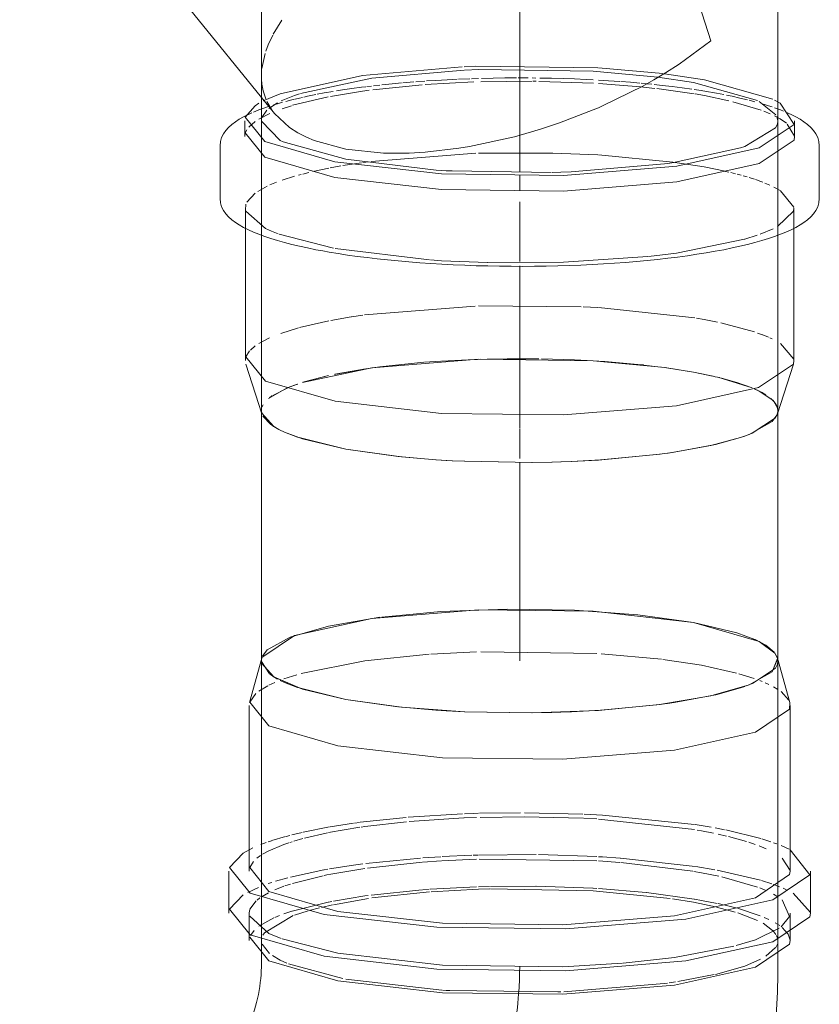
# Model space of a CAD drawing. Header units: millimetres. Extents: x -121 to 29920, y 1231 to 31888.
# Tile 19 of 106: x 9263 to 9434, y 8742 to 8952. Entities that reach past the tile are written whole.
import ezdxf

# ---------------------------------------------------------------- set-up
doc = ezdxf.new("R2010")
doc.units = ezdxf.units.MM
doc.linetypes.add('ADSK_Осевая', pattern=[700, 500, -100, 0, -100])
doc.layers.add('P-PIPE-____-CNTR', color=3, linetype='ADSK_Осевая', lineweight=20)
doc.layers.add('P-PIPE-____-OTLN', color=3, linetype='Continuous', lineweight=20)

# ---------------------------------------------------------------- blocks, each defined once
blk = doc.blocks.new('ADSK_ППР_Крестовина одноплоскостная канализационная - Одноплоскостная-1587492-3D severage Left')
at = {"layer": 'P-PIPE-____-OTLN', "color": 22}
for p, q in [((-15360.1, 8868.86), (-15360.1, 9086.32)), ((-15521.57, 8999.16), (-15467.29, 8932.12)), ((-15470.1, 8938.06), (-15470.1, 8868.86)), ((-15473.65, 8930.57), (-15473.65, 8927.24)), ((-15356.55, 8927.24), (-15356.55, 8930.57)), ((-15466.09, 8926.42), (-15465.48, 8926.13)), ((-15478.9, 8925.28), (-15478.9, 8914.02)), ((-15368.06, 8924.84), (-15367.19, 8925.14)), ((-15351.3, 8914.02), (-15351.3, 8925.28)), ((-15473.5, 8912.06), (-15473.5, 8879.54)), ((-15356.7, 8879.54), (-15356.7, 8912.06)), ((-15473.38, 8878.78), (-15469.99, 8868.15)), ((-15360.22, 8868.15), (-15356.82, 8878.78)), ((-15466.09, 8864.71), (-15465.18, 8864.28)), ((-15368.08, 8863.12), (-15367.19, 8863.43))]:
    blk.add_line(p, q, dxfattribs=at)
at = {"layer": 'P-PIPE-____-OTLN', "color": 9}
for p, q in [((-15470.1, 8996.79), (-15470.1, 8938.06)), ((-15470.06, 8941.13), (-15470.1, 8940.05)), ((-15386.51, 8939.3), (-15384.03, 8940.78)), ((-15375.73, 8939.29), (-15384.24, 8940.58)), ((-15378.12, 8938.76), (-15385.71, 8939.91)), ((-15364.46, 8934.89), (-15378.12, 8938.76)), ((-15361.18, 8935.16), (-15375.73, 8939.29)), ((-15470.63, 8934.31), (-15471.44, 8933.78)), ((-15468.93, 8934.7), (-15467.78, 8932.75)), ((-15360.54, 8931.88), (-15364.12, 8934.72)), ((-15359.62, 8934.33), (-15360.83, 8934.99)), ((-15468.91, 8932.83), (-15469.99, 8931.28)), ((-15399.45, 8932.89), (-15398.32, 8933.37)), ((-15471.4, 8930.44), (-15472.8, 8929.2)), ((-15470.09, 8930.53), (-15466.09, 8926.42)), ((-15360.12, 8930.61), (-15360.34, 8931.5)), ((-15358.31, 8930.07), (-15359.65, 8931.01)), ((-15473.22, 8928.65), (-15473.53, 8928)), ((-15462.33, 8928.04), (-15460.5, 8927.1)), ((-15413.76, 8927.85), (-15410.68, 8928.77)), ((-15367.19, 8925.14), (-15360.63, 8929.07)), ((-15356.57, 8927.34), (-15358.12, 8929.9)), ((-15465.48, 8926.13), (-15452.09, 8922.38)), ((-15428.06, 8924.72), (-15425.82, 8925.08)), ((-15381.99, 8921.74), (-15368.06, 8924.84)), ((-15452.09, 8922.38), (-15432.89, 8920.1)), ((-15441.66, 8923.66), (-15438.64, 8923.71)), ((-15429.45, 8919.89), (-15408.41, 8919.59)), ((-15404.15, 8919.73), (-15384.24, 8921.41)), ((-15356.71, 8912.17), (-15359.53, 8915.67)), ((-15471.43, 8915.16), (-15473.22, 8913.22)), ((-15473.38, 8912.81), (-15473.46, 8911.58)), ((-15363.92, 8906.4), (-15361.1, 8907.58)), ((-15466.35, 8906.42), (-15454.72, 8903.43)), ((-15367.14, 8905.36), (-15364.51, 8906.19)), ((-15454.37, 8903.36), (-15434.28, 8900.96)), ((-15472.45, 8881.75), (-15471.43, 8882.64)), ((-15359.53, 8883.15), (-15356.72, 8879.8)), ((-15473.38, 8880.29), (-15472.6, 8881.6)), ((-15360.17, 8869.39), (-15360.1, 8868.86)), ((-15469.78, 8867.67), (-15468.12, 8865.91)), ((-15365.57, 8864.05), (-15360.62, 8867.34)), ((-15360.12, 8868.62), (-15360.34, 8867.86)), ((-15360.22, 8868.15), (-15360.1, 8868.86)), ((-15468.1, 8865.9), (-15466.73, 8865.05)), ((-15465.19, 8864.29), (-15466.36, 8864.85)), ((-15465.18, 8864.28), (-15462.39, 8863.21)), ((-15462.37, 8863.2), (-15452.09, 8860.67)), ((-15373.37, 8861.65), (-15368.08, 8863.12)), ((-15367.05, 8863.48), (-15368.06, 8863.13)), ((-15366.83, 8863.56), (-15365.58, 8864.04)), ((-15382.2, 8859.99), (-15373.38, 8861.65)), ((-15452.09, 8860.67), (-15440.95, 8859.09)), ((-15440.93, 8859.09), (-15432.96, 8858.39)), ((-15397.88, 8858.35), (-15385.19, 8859.57)), ((-15385.18, 8859.57), (-15384.26, 8859.7)), ((-15383.56, 8859.79), (-15384.24, 8859.7)), ((-15382.24, 8859.99), (-15383.49, 8859.8)), ((-15429.45, 8858.18), (-15432.91, 8858.39)), ((-15429.42, 8858.18), (-15426.86, 8858.05)), ((-15426.85, 8858.05), (-15412.5, 8857.81)), ((-15412.48, 8857.81), (-15408.25, 8857.88)), ((-15406.37, 8857.94), (-15408.2, 8857.88)), ((-15404.15, 8858.02), (-15406.26, 8857.94)), ((-15404.1, 8858.02), (-15397.89, 8858.35))]:
    blk.add_line(p, q, dxfattribs=at)
at = {"layer": 'P-PIPE-____-OTLN', "color": 10}
for p, q in [((-15465.74, 8952.01), (-15467.58, 8949)), ((-15469.31, 8944.94), (-15470, 8941.75)), ((-15384.64, 8940.63), (-15398.33, 8941.86)), ((-15470.09, 8939.51), (-15470, 8938.4)), ((-15439.96, 8938.67), (-15437.65, 8938.86)), ((-15437.22, 8938.89), (-15435.31, 8939.04)), ((-15424.86, 8938.85), (-15435.22, 8938.29)), ((-15428.12, 8939.44), (-15425.68, 8939.53)), ((-15425.37, 8939.54), (-15423.87, 8939.59)), ((-15412.41, 8939), (-15423.38, 8938.9)), ((-15415.44, 8939.71), (-15413.29, 8939.71)), ((-15412.47, 8939.7), (-15411.66, 8939.69)), ((-15411.57, 8938.99), (-15412.26, 8938.99)), ((-15399.39, 8938.59), (-15411.04, 8938.98)), ((-15389.35, 8937.81), (-15398.33, 8938.53)), ((-15389.2, 8938.58), (-15388.06, 8938.47)), ((-15388.06, 8938.47), (-15386.96, 8938.36)), ((-15466.11, 8936.35), (-15469.72, 8934.82)), ((-15447.67, 8937.86), (-15446.62, 8937.99)), ((-15435.86, 8938.24), (-15446.37, 8937.2)), ((-15446.26, 8938.03), (-15444.87, 8938.19)), ((-15386.32, 8937.48), (-15389.35, 8937.81)), ((-15377.96, 8936.33), (-15385.88, 8937.43)), ((-15374.39, 8936.67), (-15373.19, 8936.45)), ((-15371.66, 8936.16), (-15373.19, 8936.45)), ((-15466.67, 8934.39), (-15468.48, 8933.2)), ((-15455.87, 8935.68), (-15463.45, 8933.88)), ((-15375.73, 8935.96), (-15377.75, 8936.3)), ((-15370.6, 8934.87), (-15375.73, 8935.96)), ((-15363.66, 8932.86), (-15369.7, 8934.65)), ((-15365.01, 8934.64), (-15366.21, 8934.95)), ((-15468.27, 8932.16), (-15470.61, 8930.95)), ((-15470.04, 8933.11), (-15469.4, 8933.35)), ((-15469.27, 8933.39), (-15468.5, 8933.65)), ((-15463.71, 8933.8), (-15465.71, 8933.16)), ((-15361.73, 8932.08), (-15363.14, 8932.66)), ((-15360.17, 8933.11), (-15360.81, 8933.35)), ((-15359.65, 8931.01), (-15360.83, 8931.66)), ((-15448.81, 8921.65), (-15452.76, 8921.04)), ((-15447.21, 8921.87), (-15448.51, 8921.69)), ((-15424.41, 8923.66), (-15446.75, 8921.93)), ((-15408.1, 8923.72), (-15423.87, 8923.67)), ((-15398.48, 8923.32), (-15408.01, 8923.72)), ((-15382.48, 8921.8), (-15398.33, 8923.31)), ((-15375.83, 8920.75), (-15382.48, 8921.8)), ((-15459.98, 8919.57), (-15461.26, 8919.25)), ((-15455.77, 8920.49), (-15459.18, 8919.76)), ((-15453.18, 8920.96), (-15455.43, 8920.56)), ((-15371.37, 8919.84), (-15375.83, 8920.75)), ((-15370.55, 8919.65), (-15371.24, 8919.81)), ((-15369.15, 8919.31), (-15370.15, 8919.56)), ((-15466.86, 8917.5), (-15468.28, 8916.91)), ((-15463.08, 8918.76), (-15465.68, 8917.93)), ((-15461.62, 8919.16), (-15462.23, 8919)), ((-15367.97, 8918.99), (-15368.76, 8919.21)), ((-15366.66, 8918.62), (-15367.48, 8918.86)), ((-15365.1, 8918.13), (-15366.27, 8918.5)), ((-15364.05, 8917.76), (-15364.91, 8918.06)), ((-15363.29, 8917.48), (-15364.01, 8917.75)), ((-15468.86, 8916.65), (-15470.88, 8915.54)), ((-15361.8, 8916.86), (-15362.87, 8917.31)), ((-15359.61, 8915.72), (-15360.97, 8916.46)), ((-15467.98, 8907.07), (-15466.53, 8906.49)), ((-15448.15, 8889.22), (-15424.61, 8891.13)), ((-15423.87, 8891.15), (-15402.04, 8890.99)), ((-15401.61, 8890.97), (-15398.48, 8890.8)), ((-15398.33, 8890.79), (-15377.83, 8888.58)), ((-15455.32, 8888.06), (-15450.98, 8888.81)), ((-15450.93, 8888.81), (-15448.51, 8889.17)), ((-15377.47, 8888.52), (-15375.83, 8888.23)), ((-15375.83, 8888.23), (-15373.01, 8887.68)), ((-15465.98, 8885.3), (-15462.23, 8886.47)), ((-15462.02, 8886.53), (-15455.77, 8887.97)), ((-15372.24, 8887.52), (-15365.1, 8885.6)), ((-15470.62, 8883.18), (-15468.38, 8884.35)), ((-15364.43, 8885.38), (-15363.38, 8884.99)), ((-15363.29, 8884.96), (-15362.1, 8884.47)), ((-15361.8, 8884.33), (-15361.32, 8884.11)), ((-15431.74, 8879.41), (-15426.05, 8879.7)), ((-15426.05, 8879.7), (-15422.01, 8879.84)), ((-15411.63, 8879.9), (-15411.01, 8879.89)), ((-15454.53, 8876.57), (-15447.96, 8877.73)), ((-15447.81, 8877.75), (-15445.97, 8878.02)), ((-15445.97, 8878.02), (-15444.89, 8878.16)), ((-15444.85, 8878.17), (-15435.48, 8879.14)), ((-15435.35, 8879.15), (-15431.86, 8879.4)), ((-15400.75, 8879.54), (-15396.95, 8879.3)), ((-15388.7, 8878.56), (-15385.15, 8878.14)), ((-15384.22, 8878.01), (-15378.12, 8877.05)), ((-15378.12, 8877.05), (-15383.85, 8877.96)), ((-15461.22, 8874.89), (-15455.81, 8876.3)), ((-15373.53, 8876.1), (-15378.12, 8877.05)), ((-15378.12, 8877.05), (-15374.02, 8876.21)), ((-15373.46, 8876.08), (-15372.57, 8875.87)), ((-15365.61, 8873.69), (-15372.92, 8875.96)), ((-15464.64, 8873.67), (-15468.57, 8871.45)), ((-15467.69, 8872.1), (-15464.48, 8873.73)), ((-15464, 8873.93), (-15463.37, 8874.16)), ((-15463.37, 8874.16), (-15462.41, 8874.5)), ((-15364.32, 8873.11), (-15365.2, 8873.51)), ((-15365.19, 8873.5), (-15364.1, 8873)), ((-15468.39, 8871.6), (-15467.85, 8871.99)), ((-15361.19, 8871.05), (-15364.12, 8873.01)), ((-15363.63, 8872.75), (-15362.72, 8872.23)), ((-15361.63, 8871.44), (-15360.9, 8870.73)), ((-15469.75, 8870.11), (-15469.99, 8869.57)), ((-15360.5, 8870.18), (-15361.14, 8871)), ((-15360.88, 8870.7), (-15360.2, 8869.5)), ((-15360.11, 8869.07), (-15360.49, 8870.16))]:
    blk.add_line(p, q, dxfattribs=at)
at = {"layer": 'P-PIPE-____-OTLN', "color": 22}
for points in [[(-15374.39, 8947.62, 0), (-15378.07, 8959.17, 0), (-15382.11, 8970.77, 0), (-15384.96, 8978.39, 0)], [(-15384.03, 8940.78, 0), (-15381.15, 8942.63, 0), (-15374.39, 8947.62, 0)], [(-15398.32, 8933.37, 0), (-15397.45, 8933.75, 0), (-15388.89, 8937.96, 0), (-15386.51, 8939.3, 0)], [(-15454.47, 8921.85, 0), (-15431.77, 8919.28, 0), (-15405.77, 8918.94, 0), (-15381.61, 8920.91, 0), (-15364.09, 8924.79, 0), (-15356.67, 8929.81, 0), (-15359.62, 8934.33, 0)], [(-15478.9, 8925.28, 0), (-15478.81, 8926.17, 0), (-15478.56, 8927.02, 0), (-15478.17, 8927.8, 0), (-15477.67, 8928.51, 0), (-15477.08, 8929.17, 0), (-15476.4, 8929.78, 0), (-15475.64, 8930.36, 0), (-15474.8, 8930.9, 0), (-15473.88, 8931.42, 0), (-15472.88, 8931.93, 0), (-15472.17, 8932.25, 0)], [(-15471.44, 8933.78, 0), (-15473.53, 8931.33, 0), (-15469.38, 8926.15, 0), (-15454.47, 8921.85, 0)], [(-15467.29, 8932.12, 0), (-15464.12, 8929.17, 0), (-15462.33, 8928.04, 0)], [(-15410.68, 8928.77, 0), (-15406.62, 8930.12, 0), (-15399.45, 8932.89, 0)], [(-15351.3, 8925.28, 0), (-15351.39, 8926.17, 0), (-15351.64, 8927.02, 0), (-15352.03, 8927.8, 0), (-15352.53, 8928.51, 0), (-15353.13, 8929.17, 0), (-15353.8, 8929.78, 0), (-15354.56, 8930.36, 0), (-15355.4, 8930.9, 0), (-15356.32, 8931.42, 0), (-15357.32, 8931.93, 0), (-15358.4, 8932.42, 0)], [(-15360.63, 8929.07, 0), (-15360.22, 8929.86, 0), (-15360.12, 8930.56, 0)], [(-15473.53, 8928, 0), (-15469.38, 8922.82, 0), (-15454.47, 8918.52, 0)], [(-15460.5, 8927.1, 0), (-15458.83, 8926.4, 0), (-15452.09, 8924.55, 0)], [(-15454.47, 8918.52, 0), (-15431.77, 8915.95, 0), (-15405.77, 8915.61, 0), (-15381.61, 8917.58, 0), (-15364.09, 8921.46, 0), (-15356.67, 8926.48, 0), (-15356.57, 8927.22, 0)], [(-15425.82, 8925.08, 0), (-15416.17, 8927.19, 0), (-15413.76, 8927.85, 0)], [(-15452.09, 8924.55, 0), (-15444.12, 8923.71, 0), (-15441.66, 8923.66, 0)], [(-15438.64, 8923.71, 0), (-15435.25, 8923.9, 0), (-15428.06, 8924.72, 0)], [(-15384.24, 8921.41, 0), (-15383.65, 8921.49, 0), (-15382.24, 8921.7, 0)], [(-15432.89, 8920.1, 0), (-15430.76, 8919.96, 0), (-15429.45, 8919.89, 0)], [(-15408.2, 8919.59, 0), (-15406.34, 8919.65, 0), (-15404.15, 8919.73, 0)], [(-15478.9, 8914.02, 0), (-15478.81, 8913.13, 0), (-15478.56, 8912.28, 0), (-15478.17, 8911.5, 0), (-15477.67, 8910.78, 0), (-15477.08, 8910.13, 0), (-15476.4, 8909.52, 0), (-15475.64, 8908.94, 0), (-15474.8, 8908.4, 0), (-15473.88, 8907.87, 0), (-15472.88, 8907.37, 0), (-15471.8, 8906.88, 0), (-15470.64, 8906.41, 0), (-15469.4, 8905.95, 0), (-15468.07, 8905.51, 0), (-15466.67, 8905.08, 0), (-15465.19, 8904.66, 0), (-15463.64, 8904.26, 0), (-15462.01, 8903.87, 0), (-15460.31, 8903.49, 0), (-15458.54, 8903.13, 0), (-15457.02, 8902.85, 0)], [(-15351.3, 8914.02, 0), (-15351.39, 8913.13, 0), (-15351.64, 8912.28, 0), (-15352.03, 8911.5, 0), (-15352.53, 8910.78, 0), (-15353.13, 8910.13, 0), (-15353.8, 8909.52, 0), (-15354.56, 8908.94, 0), (-15355.4, 8908.4, 0), (-15356.32, 8907.87, 0), (-15357.32, 8907.37, 0), (-15358.4, 8906.88, 0), (-15359.57, 8906.41, 0), (-15360.81, 8905.95, 0), (-15362.13, 8905.51, 0), (-15363.53, 8905.08, 0), (-15365.01, 8904.66, 0), (-15366.57, 8904.26, 0), (-15368.19, 8903.87, 0), (-15369.89, 8903.49, 0), (-15371.66, 8903.13, 0), (-15373.5, 8902.79, 0), (-15375.4, 8902.46, 0), (-15377.36, 8902.15, 0), (-15379.38, 8901.85, 0), (-15381.46, 8901.57, 0), (-15383.58, 8901.31, 0), (-15385.76, 8901.06, 0), (-15387.98, 8900.84, 0), (-15390.25, 8900.63, 0), (-15392.55, 8900.43, 0), (-15394.89, 8900.26, 0), (-15397.26, 8900.11, 0), (-15399.66, 8899.98, 0), (-15402.09, 8899.86, 0), (-15404.53, 8899.77, 0), (-15406.99, 8899.69, 0), (-15409.46, 8899.64, 0), (-15411.94, 8899.6, 0), (-15414.43, 8899.58, 0), (-15416.92, 8899.59, 0), (-15419.4, 8899.61, 0), (-15421.88, 8899.66, 0), (-15424.35, 8899.72, 0), (-15426.8, 8899.81, 0), (-15429.24, 8899.91, 0), (-15431.65, 8900.03, 0), (-15434.04, 8900.18, 0), (-15436.39, 8900.34, 0), (-15438.72, 8900.52, 0), (-15441, 8900.72, 0), (-15443.25, 8900.94, 0), (-15445.45, 8901.17, 0), (-15447.61, 8901.43, 0), (-15449.71, 8901.7, 0), (-15451.76, 8901.99, 0), (-15453.76, 8902.29, 0), (-15455.69, 8902.61, 0), (-15457.02, 8902.85, 0)], [(-15454.37, 8870.84, 0), (-15469.24, 8875.13, 0), (-15473.38, 8880.29, 0)], [(-15356.7, 8879.54, 0), (-15356.82, 8878.78, 0), (-15364.22, 8873.77, 0), (-15381.7, 8869.9, 0), (-15405.79, 8867.94, 0), (-15431.73, 8868.27, 0), (-15454.37, 8870.84, 0)], [(-15466.36, 8864.85, 0), (-15467.49, 8865.49, 0), (-15470.04, 8868.33, 0), (-15470.1, 8868.86, 0)], [(-15360.34, 8867.86, 0), (-15361.36, 8866.51, 0), (-15366.21, 8863.79, 0), (-15367.05, 8863.48, 0)], [(-15360.62, 8867.34, 0), (-15360.22, 8868.15, 0), (-15360.22, 8868.15, 0)], [(-15452.09, 8860.67, 0), (-15461.36, 8862.87, 0), (-15465.19, 8864.29, 0)], [(-15368.06, 8863.13, 0), (-15374.39, 8861.42, 0), (-15382.24, 8859.99, 0)], [(-15432.91, 8858.39, 0), (-15440.29, 8859.02, 0), (-15452.09, 8860.67, 0)], [(-15384.24, 8859.7, 0), (-15385.35, 8859.55, 0), (-15398.34, 8858.32, 0), (-15404.15, 8858.02, 0)], [(-15384.26, 8859.7, 0), (-15383.65, 8859.78, 0), (-15382.2, 8859.99, 0)], [(-15432.96, 8858.39, 0), (-15430.76, 8858.25, 0), (-15429.42, 8858.18, 0)], [(-15408.2, 8857.88, 0), (-15412.47, 8857.81, 0), (-15426.78, 8858.05, 0), (-15429.45, 8858.18, 0)], [(-15408.25, 8857.88, 0), (-15406.34, 8857.94, 0), (-15404.1, 8858.02, 0)]]:
    blk.add_polyline3d(points, dxfattribs=at)
at = {"layer": 'P-PIPE-____-OTLN', "color": 10}
for points in [[(-15467.66, 8948.84, 0), (-15468.64, 8946.77, 0), (-15469.15, 8945.42, 0)], [(-15427.37, 8942.09, 0), (-15448.59, 8940.23, 0), (-15466.08, 8936.36, 0)], [(-15426.91, 8941.38, 0), (-15446.56, 8939.65, 0), (-15461.78, 8936.42, 0)], [(-15398.43, 8941.86, 0), (-15424.44, 8942.2, 0), (-15426.94, 8942.11, 0)], [(-15385.71, 8939.91, 0), (-15399.44, 8941.18, 0), (-15423.87, 8941.49, 0), (-15426.78, 8941.38, 0)], [(-15444.44, 8938.23, 0), (-15442.22, 8938.46, 0), (-15440.29, 8938.64, 0)], [(-15434.93, 8939.06, 0), (-15432.94, 8939.19, 0), (-15430.54, 8939.32, 0), (-15428.42, 8939.42, 0)], [(-15423.22, 8939.61, 0), (-15420.74, 8939.66, 0), (-15418.26, 8939.7, 0), (-15415.77, 8939.71, 0)], [(-15410.8, 8939.68, 0), (-15408.32, 8939.64, 0), (-15405.86, 8939.57, 0), (-15403.4, 8939.49, 0), (-15400.97, 8939.39, 0), (-15399.44, 8939.31, 0)], [(-15398.34, 8939.25, 0), (-15396.17, 8939.12, 0), (-15393.81, 8938.96, 0)], [(-15393.55, 8938.94, 0), (-15391.49, 8938.78, 0), (-15389.54, 8938.61, 0)], [(-15461.97, 8936.36, 0), (-15463.02, 8936, 0), (-15465.86, 8934.82, 0)], [(-15458.2, 8936.23, 0), (-15456.71, 8936.51, 0), (-15454.81, 8936.84, 0)], [(-15447.14, 8937.1, 0), (-15448.59, 8936.9, 0), (-15455.35, 8935.78, 0)], [(-15454.08, 8936.95, 0), (-15452.85, 8937.15, 0), (-15450.83, 8937.45, 0), (-15448.75, 8937.73, 0), (-15447.87, 8937.84, 0)], [(-15386.45, 8938.31, 0), (-15384.75, 8938.12, 0), (-15382.6, 8937.87, 0), (-15380.49, 8937.6, 0), (-15378.44, 8937.31, 0)], [(-15377.98, 8937.24, 0), (-15376.45, 8937.01, 0), (-15374.52, 8936.69, 0)], [(-15467.49, 8933.97, 0), (-15466.67, 8934.22, 0), (-15465.6, 8934.52, 0)], [(-15464.88, 8934.72, 0), (-15463.64, 8935.04, 0), (-15463.02, 8935.19, 0)], [(-15462.91, 8935.21, 0), (-15462.01, 8935.43, 0), (-15461.36, 8935.57, 0)], [(-15461.06, 8935.64, 0), (-15460.31, 8935.8, 0), (-15458.54, 8936.16, 0)], [(-15366.57, 8935.04, 0), (-15368.19, 8935.43, 0), (-15369.89, 8935.8, 0), (-15371.04, 8936.04, 0)], [(-15361.36, 8933.53, 0), (-15362.13, 8933.79, 0), (-15363.21, 8934.12, 0)], [(-15423.87, 8879.78, 0), (-15446.56, 8877.94, 0), (-15461.34, 8874.85, 0)], [(-15384.11, 8878, 0), (-15399.44, 8879.47, 0), (-15423.39, 8879.8, 0)], [(-15422.01, 8879.84, 0), (-15417.74, 8879.91, 0), (-15411.67, 8879.9, 0)], [(-15410.46, 8879.88, 0), (-15403.43, 8879.67, 0), (-15400.75, 8879.54, 0)], [(-15396.95, 8879.3, 0), (-15389.91, 8878.7, 0), (-15388.76, 8878.57, 0)], [(-15372.14, 8875.77, 0), (-15368.84, 8874.84, 0), (-15365.8, 8873.76, 0)], [(-15462.35, 8874.52, 0), (-15463.02, 8874.29, 0), (-15464.59, 8873.69, 0)]]:
    blk.add_polyline3d(points, dxfattribs=at)
at = {"layer": 'P-PIPE-____-OTLN', "color": 9}
for points in [[(-15470, 8938.4, 0), (-15469.74, 8936.98, 0), (-15469.18, 8935.28, 0)], [(-15471.8, 8932.42, 0), (-15470.64, 8932.89, 0), (-15470.04, 8933.11, 0)], [(-15358.94, 8932.63, 0), (-15359.57, 8932.89, 0), (-15360.17, 8933.11, 0)], [(-15473.39, 8911.32, 0), (-15469.24, 8907.65, 0), (-15467.98, 8907.07, 0)], [(-15360.17, 8908.07, 0), (-15356.82, 8911.3, 0), (-15356.7, 8912.02, 0)], [(-15387.64, 8901.69, 0), (-15381.7, 8902.42, 0), (-15367.2, 8905.34, 0)], [(-15434.07, 8900.95, 0), (-15431.73, 8900.79, 0), (-15421.95, 8900.39, 0)], [(-15421.91, 8900.39, 0), (-15405.79, 8900.46, 0), (-15387.8, 8901.67, 0)]]:
    blk.add_polyline3d(points, dxfattribs=at)
blk = doc.blocks.new('ADSK_ППР_Отвод канализационный_Составной - Отвод раструбный-1598292-3D severage Left')
at = {"layer": 'P-PIPE-____-OTLN', "color": 10}
for p, q in [((-15434, 8816.97), (-15424.28, 8817.46)), ((-15423.35, 8817.49), (-15398.7, 8817.13)), ((-15397.76, 8817.07), (-15384.92, 8815.89)), ((-15384.65, 8815.86), (-15376.37, 8814.6)), ((-15465.29, 8811.71), (-15462.53, 8812.6)), ((-15376.37, 8814.6), (-15368.96, 8812.96)), ((-15368.43, 8812.81), (-15365.18, 8811.8)), ((-15468.5, 8810.36), (-15467.26, 8810.94)), ((-15363.98, 8811.36), (-15363.45, 8811.15)), ((-15362.82, 8810.88), (-15362.02, 8810.52)), ((-15470.67, 8809.07), (-15468.73, 8810.25)), ((-15361.02, 8810.01), (-15360.12, 8809.48)), ((-15450.24, 8781.01), (-15449.23, 8781.15)), ((-15449.05, 8781.17), (-15439.29, 8782.21)), ((-15438.88, 8782.24), (-15427.25, 8782.97)), ((-15438.6, 8781.34), (-15427.01, 8782.1)), ((-15426.95, 8782.1), (-15424.28, 8782.2)), ((-15423.65, 8783.09), (-15414.96, 8783.2)), ((-15423.49, 8782.22), (-15414.07, 8782.34)), ((-15414.06, 8782.34), (-15401.58, 8782.02)), ((-15414.04, 8783.2), (-15401.65, 8782.91)), ((-15401.46, 8782.02), (-15398.7, 8781.87)), ((-15398.3, 8781.84), (-15377.89, 8779.6)), ((-15461.18, 8779.06), (-15455.6, 8780.17)), ((-15455.79, 8778.96), (-15449.13, 8780.11)), ((-15455.49, 8780.19), (-15450.51, 8780.97)), ((-15377.75, 8780.67), (-15374.33, 8780.12)), ((-15377.3, 8779.5), (-15376.37, 8779.33)), ((-15376.37, 8779.33), (-15373.86, 8778.85)), ((-15373.48, 8779.98), (-15371.48, 8779.58)), ((-15371.22, 8779.53), (-15363.76, 8777.7)), ((-15468.65, 8777.01), (-15467.98, 8777.23)), ((-15467.88, 8777.26), (-15464.99, 8778.12)), ((-15464.83, 8778.16), (-15464.06, 8778.36)), ((-15464.01, 8776.88), (-15463.53, 8777.03)), ((-15463.61, 8778.48), (-15461.41, 8779)), ((-15463.18, 8777.14), (-15461.27, 8777.69)), ((-15460.95, 8777.77), (-15456.04, 8778.91)), ((-15372.83, 8778.63), (-15371.04, 8778.22)), ((-15370.62, 8778.12), (-15366.81, 8777.07)), ((-15363.51, 8777.62), (-15361.65, 8777.03)), ((-15470.25, 8776.41), (-15469.08, 8776.85)), ((-15469.86, 8774.35), (-15468.64, 8775.03)), ((-15366.29, 8776.91), (-15364.97, 8776.46)), ((-15364.09, 8776.14), (-15362.58, 8775.51)), ((-15361.02, 8776.81), (-15360.35, 8776.56)), ((-15471.08, 8773.49), (-15470.29, 8774.08)), ((-15447.86, 8772.41), (-15436.21, 8773.55)), ((-15435.75, 8773.58), (-15431.91, 8773.83)), ((-15435.71, 8772.65), (-15431.85, 8772.92)), ((-15431.67, 8772.93), (-15424.28, 8773.28)), ((-15431.6, 8773.85), (-15425.29, 8774.13)), ((-15424.97, 8774.14), (-15424, 8774.17)), ((-15423.87, 8774.17), (-15411.56, 8774.28)), ((-15423.71, 8773.3), (-15398.7, 8772.95)), ((-15411.11, 8774.27), (-15398.69, 8773.85)), ((-15398.31, 8772.93), (-15393.77, 8772.61)), ((-15393.64, 8773.52), (-15377.75, 8771.77)), ((-15463.92, 8769.5), (-15456.8, 8771.05)), ((-15456.74, 8771.06), (-15455.93, 8771.2)), ((-15455.73, 8770.05), (-15448.07, 8771.35)), ((-15447.54, 8771.42), (-15435.89, 8772.64)), ((-15393.57, 8772.59), (-15378.25, 8770.74)), ((-15378, 8770.7), (-15376.37, 8770.42)), ((-15377.61, 8771.75), (-15373.53, 8771.07)), ((-15373.02, 8770.98), (-15363.82, 8768.82)), ((-15467.07, 8768.61), (-15464.48, 8769.35)), ((-15463.49, 8768.13), (-15456.96, 8769.79)), ((-15456.7, 8769.84), (-15455.87, 8770.02)), ((-15376.37, 8770.42), (-15372.72, 8769.67)), ((-15372.04, 8769.52), (-15364.48, 8767.36)), ((-15363.63, 8768.76), (-15361.39, 8768.03)), ((-15468.63, 8768.1), (-15467.86, 8768.36)), ((-15467.21, 8766.77), (-15465.29, 8767.53)), ((-15465.09, 8767.6), (-15463.88, 8768)), ((-15446.71, 8765.65), (-15435.85, 8766.78)), ((-15435.75, 8766.78), (-15434.35, 8766.89)), ((-15434.14, 8766.9), (-15424.28, 8767.41)), ((-15423.87, 8767.42), (-15421.56, 8767.48)), ((-15421.32, 8767.49), (-15411.67, 8767.53)), ((-15411.57, 8767.53), (-15399.52, 8767.12)), ((-15399.42, 8767.12), (-15398.7, 8767.07)), ((-15398.3, 8767.05), (-15388.2, 8766.21)), ((-15363.96, 8767.17), (-15362.82, 8766.7)), ((-15361.11, 8767.94), (-15360.43, 8767.68)), ((-15360.36, 8767.66), (-15359.81, 8767.44)), ((-15471, 8764.6), (-15470.41, 8765.05)), ((-15469.93, 8765.36), (-15468.58, 8766.13)), ((-15454.78, 8763.61), (-15447.3, 8764.94)), ((-15446.56, 8765.04), (-15434.31, 8766.32)), ((-15388.07, 8766.2), (-15377.97, 8764.82)), ((-15382.56, 8764.87), (-15378.12, 8764.16)), ((-15377.89, 8764.81), (-15376.37, 8764.54)), ((-15376.37, 8764.54), (-15373.02, 8763.88)), ((-15361.06, 8765.85), (-15360.12, 8765.28)), ((-15463.53, 8762.24), (-15455.9, 8764.15)), ((-15463.02, 8761.4), (-15460.12, 8762.31)), ((-15459.96, 8762.36), (-15457.71, 8762.95)), ((-15457.27, 8763.05), (-15454.96, 8763.58)), ((-15455.79, 8764.17), (-15455.07, 8764.31)), ((-15378.12, 8764.16), (-15373.41, 8763.16)), ((-15373.16, 8763.1), (-15369.19, 8762.04)), ((-15372.83, 8763.84), (-15371.52, 8763.54)), ((-15371.38, 8763.51), (-15369.1, 8762.94)), ((-15368.74, 8762.84), (-15363.88, 8761.27)), ((-15470.65, 8759.03), (-15467.42, 8760.82)), ((-15469.44, 8757.65), (-15463.3, 8761.3)), ((-15467.26, 8760.88), (-15466.25, 8761.3)), ((-15465.29, 8761.66), (-15463.64, 8762.21)), ((-15368.68, 8761.88), (-15364.45, 8760.28)), ((-15363.04, 8760.92), (-15362.08, 8760.49)), ((-15472.44, 8757.07), (-15471.67, 8758.15)), ((-15363.25, 8759.65), (-15361.24, 8758.15)), ((-15361.18, 8758.1), (-15360.54, 8757.27)), ((-15360.72, 8759.78), (-15359.72, 8759.15)), ((-15359.18, 8758.74), (-15357.92, 8757.36)), ((-15469.79, 8757.13), (-15469.44, 8757.65)), ((-15360.43, 8757.08), (-15360.14, 8756.26)), ((-15468.34, 8753.22), (-15469.94, 8755.22)), ((-15360.63, 8754.46), (-15362.67, 8752.66)), ((-15360.22, 8755.24), (-15360.59, 8754.52)), ((-15452.73, 8747.9), (-15464.31, 8751.03)), ((-15431.67, 8745.42), (-15452.09, 8747.78)), ((-15373.66, 8748.71), (-15381.43, 8747.22)), ((-15384.31, 8746.8), (-15405.72, 8745.06)), ((-15381.89, 8747.15), (-15383.3, 8746.94)), ((-15407.01, 8745.02), (-15429.94, 8745.31))]:
    blk.add_line(p, q, dxfattribs=at)
at = {"layer": 'P-PIPE-____-OTLN', "color": 9}
for p, q in [((-15360.17, 8816.06), (-15360.82, 8817.3)), ((-15360.19, 8816.14), (-15360.69, 8817.14)), ((-15470.1, 8815.44), (-15468.39, 8812.78)), ((-15469.99, 8816.24), (-15470.02, 8816.14)), ((-15468.29, 8812.71), (-15466.66, 8811.67)), ((-15365.54, 8810.73), (-15360.62, 8814.01)), ((-15465.18, 8810.95), (-15462.39, 8809.88)), ((-15366.83, 8810.23), (-15365.58, 8810.71)), ((-15472.58, 8806.77), (-15471.27, 8808.59)), ((-15462.32, 8809.85), (-15452.09, 8807.34)), ((-15373.32, 8808.33), (-15368.08, 8809.79)), ((-15359.45, 8809.01), (-15357.78, 8807.16)), ((-15452.09, 8807.34), (-15441.02, 8805.77)), ((-15385.17, 8806.24), (-15384.26, 8806.37)), ((-15382.2, 8806.66), (-15373.38, 8808.32)), ((-15440.87, 8805.75), (-15432.96, 8805.06)), ((-15429.42, 8804.84), (-15426.86, 8804.72)), ((-15426.82, 8804.72), (-15412.5, 8804.47)), ((-15412.44, 8804.48), (-15408.25, 8804.55)), ((-15404.1, 8804.69), (-15397.89, 8805.02)), ((-15397.83, 8805.02), (-15385.19, 8806.24)), ((-15473.99, 8774.56), (-15471.9, 8775.69)), ((-15359.41, 8776.19), (-15357.72, 8775.43)), ((-15472.58, 8771.5), (-15471.8, 8772.8)), ((-15359.18, 8773.54), (-15357.51, 8770.88)), ((-15473.02, 8766.24), (-15470.72, 8767.31)), ((-15359.03, 8767.12), (-15358.05, 8766.67)), ((-15476.87, 8762.64), (-15473.95, 8765.71)), ((-15472.56, 8762.66), (-15471.23, 8764.4)), ((-15356.84, 8766.05), (-15353.21, 8761.98)), ((-15472.69, 8761.86), (-15472.58, 8762.59)), ((-15453.84, 8753.27), (-15465.69, 8756.31)), ((-15357.92, 8757.36), (-15357.51, 8756.09)), ((-15383.65, 8746.89), (-15384.31, 8746.8)), ((-15406.34, 8745.04), (-15406.91, 8745.03))]:
    blk.add_line(p, q, dxfattribs=at)
at = {"layer": 'P-PIPE-____-OTLN', "color": 22}
for p, q in [((-15470.02, 8816.14), (-15472.62, 8806.66)), ((-15470.1, 8815.53), (-15470.1, 8750.69)), ((-15357.59, 8806.66), (-15360.19, 8816.14)), ((-15360.1, 8750.69), (-15360.1, 8815.53)), ((-15466.09, 8811.38), (-15465.18, 8810.95)), ((-15368.08, 8809.79), (-15367.19, 8810.1)), ((-15472.7, 8806.02), (-15472.7, 8770.76)), ((-15357.5, 8770.76), (-15357.5, 8806.02)), ((-15477, 8770.76), (-15477, 8761.84)), ((-15353.2, 8761.84), (-15353.2, 8770.76)), ((-15472.7, 8761.84), (-15472.7, 8755.97)), ((-15357.5, 8755.97), (-15357.5, 8761.84))]:
    blk.add_line(p, q, dxfattribs=at)
at = {"layer": 'P-PIPE-____-OTLN', "color": 9}
for points in [[(-15378.12, 8823.72, 0), (-15399.44, 8826.13, 0), (-15423.87, 8826.45, 0), (-15446.56, 8824.6, 0), (-15463.02, 8820.96, 0), (-15469.99, 8816.25, 0)], [(-15378.12, 8823.72, 0), (-15389.91, 8825.36, 0), (-15403.43, 8826.34, 0), (-15417.74, 8826.58, 0), (-15431.86, 8826.07, 0), (-15444.44, 8824.89, 0)], [(-15444.85, 8824.83, 0), (-15455.81, 8822.97, 0), (-15464, 8820.59, 0), (-15468.85, 8817.88, 0), (-15469.87, 8816.53, 0)], [(-15360.75, 8817.21, 0), (-15364.12, 8819.68, 0), (-15378.12, 8823.72, 0)], [(-15365.01, 8820.09, 0), (-15368.84, 8821.51, 0), (-15378.12, 8823.72, 0)], [(-15360.9, 8817.4, 0), (-15362.72, 8818.9, 0), (-15364.96, 8820.07, 0)], [(-15359.23, 8764.63, 0), (-15357.62, 8761.1, 0), (-15359.42, 8758.92, 0)], [(-15465.89, 8756.38, 0), (-15468.5, 8757.5, 0), (-15472.57, 8761.16, 0)], [(-15359.84, 8758.62, 0), (-15364.92, 8756.16, 0), (-15368.98, 8754.92, 0)], [(-15369.47, 8754.79, 0), (-15382.16, 8752.34, 0), (-15393.07, 8751.15, 0)], [(-15393.24, 8751.14, 0), (-15405.92, 8750.4, 0), (-15431.5, 8750.74, 0), (-15453.84, 8753.27, 0)], [(-15429.94, 8745.31, 0), (-15430.76, 8745.36, 0), (-15431.55, 8745.41, 0)]]:
    blk.add_polyline3d(points, dxfattribs=at)
at = {"layer": 'P-PIPE-____-OTLN', "color": 10}
for points in [[(-15461.64, 8812.85, 0), (-15448.05, 8815.53, 0), (-15434.35, 8816.94, 0)], [(-15448.86, 8780.15, 0), (-15448.05, 8780.26, 0), (-15439.18, 8781.28, 0)], [(-15426.85, 8782.98, 0), (-15424.97, 8783.05, 0), (-15423.9, 8783.08, 0)], [(-15401.36, 8782.9, 0), (-15397.48, 8782.7, 0), (-15377.85, 8780.69, 0)], [(-15468.63, 8775.04, 0), (-15465.29, 8776.45, 0), (-15464.28, 8776.79, 0)], [(-15398.32, 8773.83, 0), (-15397.48, 8773.78, 0), (-15393.7, 8773.53, 0)], [(-15455.58, 8771.27, 0), (-15450.51, 8772.06, 0), (-15448.48, 8772.33, 0)], [(-15433.92, 8766.35, 0), (-15423.87, 8766.89, 0), (-15421.43, 8766.96, 0)], [(-15421.3, 8766.96, 0), (-15399.44, 8766.57, 0), (-15383.08, 8764.95, 0)], [(-15454.77, 8764.37, 0), (-15448.05, 8765.47, 0), (-15447.34, 8765.57, 0)], [(-15464.71, 8751.19, 0), (-15466.09, 8751.82, 0), (-15467.73, 8752.77, 0)], [(-15363.83, 8751.98, 0), (-15367.19, 8750.54, 0), (-15373.4, 8748.77, 0)]]:
    blk.add_polyline3d(points, dxfattribs=at)
at = {"layer": 'P-PIPE-____-OTLN', "color": 22}
for points in [[(-15470.1, 8815.52, 0), (-15470.04, 8815, 0), (-15467.49, 8812.15, 0), (-15461.36, 8809.54, 0), (-15452.09, 8807.34, 0)], [(-15452.09, 8807.34, 0), (-15440.29, 8805.69, 0), (-15426.78, 8804.71, 0), (-15412.47, 8804.48, 0), (-15398.34, 8804.99, 0), (-15385.35, 8806.22, 0), (-15374.39, 8808.09, 0), (-15366.21, 8810.46, 0), (-15361.36, 8813.18, 0), (-15360.17, 8816.06, 0)], [(-15360.62, 8814.01, 0), (-15360.22, 8814.82, 0), (-15360.1, 8815.53, 0)], [(-15453.84, 8797.45, 0), (-15468.5, 8801.68, 0), (-15472.58, 8806.77, 0)], [(-15357.59, 8806.66, 0), (-15357.62, 8805.28, 0), (-15364.92, 8800.33, 0), (-15382.16, 8796.52, 0), (-15405.92, 8794.58, 0), (-15431.5, 8794.91, 0), (-15453.84, 8797.45, 0)], [(-15384.26, 8806.37, 0), (-15383.65, 8806.45, 0), (-15382.2, 8806.66, 0)], [(-15432.96, 8805.06, 0), (-15430.76, 8804.92, 0), (-15429.42, 8804.84, 0)], [(-15408.25, 8804.55, 0), (-15406.34, 8804.6, 0), (-15404.1, 8804.69, 0)], [(-15357.53, 8775.33, 0), (-15353.33, 8769.96, 0), (-15361.17, 8764.65, 0), (-15379.7, 8760.54, 0), (-15405.24, 8758.46, 0), (-15432.73, 8758.82, 0), (-15456.73, 8761.54, 0)], [(-15456.73, 8761.54, 0), (-15472.48, 8766.09, 0), (-15476.87, 8771.56, 0), (-15473.99, 8774.56, 0)], [(-15453.84, 8762.18, 0), (-15468.5, 8766.41, 0), (-15472.58, 8771.5, 0)], [(-15357.5, 8770.76, 0), (-15357.62, 8770.01, 0), (-15364.92, 8765.07, 0), (-15382.16, 8761.25, 0), (-15405.92, 8759.32, 0), (-15431.5, 8759.65, 0), (-15453.84, 8762.18, 0)], [(-15456.73, 8752.63, 0), (-15472.48, 8757.17, 0), (-15476.87, 8762.64, 0)], [(-15353.2, 8761.84, 0), (-15353.33, 8761.04, 0), (-15361.17, 8755.73, 0), (-15379.7, 8751.63, 0), (-15405.24, 8749.55, 0), (-15432.73, 8749.91, 0), (-15456.73, 8752.63, 0)], [(-15453.84, 8747.39, 0), (-15468.5, 8751.62, 0), (-15472.58, 8756.71, 0)], [(-15357.5, 8755.97, 0), (-15357.62, 8755.22, 0), (-15364.92, 8750.28, 0), (-15382.16, 8746.46, 0), (-15405.92, 8744.53, 0), (-15431.5, 8744.86, 0), (-15453.84, 8747.39, 0)], [(-15473.72, 8736.27, 0), (-15473.47, 8736.71, 0), (-15473.21, 8737.21, 0), (-15472.93, 8737.77, 0), (-15472.65, 8738.37, 0), (-15472.38, 8739.02, 0), (-15472.11, 8739.71, 0), (-15471.84, 8740.44, 0), (-15471.59, 8741.2, 0), (-15471.35, 8741.99, 0), (-15471.13, 8742.8, 0), (-15470.93, 8743.63, 0), (-15470.75, 8744.47, 0), (-15470.58, 8745.32, 0), (-15470.45, 8746.18, 0), (-15470.33, 8747.03, 0), (-15470.24, 8747.87, 0), (-15470.17, 8748.7, 0), (-15470.13, 8749.51, 0), (-15470.11, 8750.3, 0), (-15470.1, 8750.69, 0)], [(-15379.01, 8680.32, 0), (-15377.12, 8683.64, 0), (-15375.33, 8687.01, 0), (-15373.64, 8690.42, 0), (-15372.06, 8693.86, 0), (-15370.58, 8697.35, 0), (-15369.19, 8700.86, 0), (-15367.91, 8704.42, 0), (-15366.72, 8708, 0), (-15365.63, 8711.61, 0), (-15364.64, 8715.24, 0), (-15363.74, 8718.9, 0), (-15362.95, 8722.58, 0), (-15362.25, 8726.28, 0), (-15361.64, 8729.99, 0), (-15361.14, 8733.73, 0), (-15360.73, 8737.47, 0), (-15360.43, 8741.23, 0), (-15360.22, 8744.99, 0), (-15360.12, 8748.77, 0), (-15360.1, 8750.69, 0)]]:
    blk.add_polyline3d(points, dxfattribs=at)
at = {"layer": 'P-PIPE-____-OTLN', "color": 10}
for start_param, end_param in [(4.877073, 4.965295), (4.965295, 4.980111)]:
    blk.add_ellipse((-15454.03, 8742.07), major_axis=(10.41, 56.95), ratio=0.658698, start_param=start_param, end_param=end_param, dxfattribs=at)
at = {"layer": 'P-PIPE-____-OTLN', "color": 9}
blk.add_ellipse((-15454.03, 8742.07), major_axis=(10.41, 56.95), ratio=0.658698, start_param=4.601857, end_param=4.877073, dxfattribs=at)

msp = doc.modelspace()

# ---------------------------------------------------------------- linework, layer by layer
at = {"layer": 'P-PIPE-____-CNTR', "color": 10}
for p, q in [((9369.79, 8927.52), (9369.79, 9042.36)), ((9369.79, 8915.73), (9369.79, 8919.06)), ((9369.79, 8900.62), (9369.79, 8913.31)), ((9369.79, 8868.86), (9369.79, 8899.71)), ((9369.79, 8868.86), (9369.79, 8865.11)), ((9369.79, 8868.86), (9369.79, 8865.11)), ((9369.79, 8864.99), (9369.79, 8858.63)), ((9369.79, 8864.99), (9369.79, 8858.63))]:
    msp.add_line(p, q, dxfattribs=at)
at = {"layer": 'P-PIPE-____-CNTR', "color": 9}
for p, q in [((9369.79, 8919.76), (9369.79, 8927.52)), ((9369.79, 8857.85), (9369.79, 8815.53)), ((9369.79, 8857.85), (9369.79, 8815.53))]:
    msp.add_line(p, q, dxfattribs=at)
at = {"layer": 'P-PIPE-____-OTLN', "color": 10}
for p, q in [((9358.84, 8879.7), (9353.16, 8879.41)), ((9362.88, 8879.84), (9358.84, 8879.7)), ((9373.88, 8879.89), (9373.26, 8879.9)), ((9336.95, 8877.73), (9330.4, 8876.58)), ((9338.93, 8878.02), (9337.1, 8877.76)), ((9340, 8878.16), (9338.93, 8878.02)), ((9349.41, 8879.14), (9340.04, 8878.17)), ((9353.03, 8879.4), (9349.55, 8879.15)), ((9387.94, 8879.3), (9384.14, 8879.54)), ((9399.74, 8878.14), (9396.2, 8878.56)), ((9406.77, 8877.05), (9400.67, 8878.01)), ((9329.08, 8876.3), (9323.65, 8874.88)), ((9410.88, 8876.21), (9406.77, 8877.05)), ((9412.32, 8875.87), (9411.43, 8876.08)), ((9320.41, 8873.73), (9317.21, 8872.1)), ((9321.52, 8874.16), (9320.9, 8873.93)), ((9322.47, 8874.5), (9321.52, 8874.16)), ((9420.79, 8873), (9419.71, 8873.5)), ((9317.05, 8871.99), (9316.51, 8871.6)), ((9422.17, 8872.23), (9421.27, 8872.75)), ((9423.99, 8870.73), (9423.27, 8871.44)), ((9424.7, 8869.5), (9424.01, 8870.7))]:
    msp.add_line(p, q, dxfattribs=at)
at = {"layer": 'P-PIPE-____-OTLN', "color": 9}
for p, q in [((9424.79, 8868.86), (9424.73, 8869.39)), ((9424.56, 8867.86), (9424.77, 8868.62)), ((9318.53, 8864.85), (9319.7, 8864.29)), ((9416.84, 8863.13), (9417.84, 8863.48)), ((9400.65, 8859.7), (9401.32, 8859.79)), ((9401.39, 8859.8), (9402.63, 8859.98)), ((9351.98, 8858.39), (9355.44, 8858.18)), ((9376.69, 8857.88), (9378.52, 8857.94)), ((9378.64, 8857.94), (9380.74, 8858.02)), ((9329.08, 8822.97), (9340.04, 8824.83)), ((9424.07, 8817.3), (9424.73, 8816.06))]:
    msp.add_line(p, q, dxfattribs=at)
at = {"layer": 'P-PIPE-____-OTLN', "color": 22}
for p, q in [((9314.79, 8868.86), (9314.79, 8815.53)), ((9424.79, 8815.53), (9424.79, 8868.86)), ((9410.5, 8861.42), (9416.84, 8863.13)), ((9402.63, 8859.98), (9410.5, 8861.42))]:
    msp.add_line(p, q, dxfattribs=at)
at = {"layer": 'P-PIPE-____-OTLN', "color": 10}
for points in [[(9373.23, 8879.9, 0), (9367.16, 8879.91, 0), (9362.88, 8879.84, 0)], [(9384.14, 8879.54, 0), (9381.46, 8879.67, 0), (9374.44, 8879.88, 0)], [(9396.13, 8878.57, 0), (9394.98, 8878.7, 0), (9387.94, 8879.3, 0)], [(9419.09, 8873.76, 0), (9416.05, 8874.84, 0), (9412.75, 8875.77, 0)]]:
    msp.add_polyline3d(points, dxfattribs=at)
at = {"layer": 'P-PIPE-____-OTLN', "color": 22}
for points in [[(9314.79, 8868.86, 0), (9314.85, 8868.33, 0), (9317.41, 8865.49, 0), (9318.53, 8864.85, 0)], [(9417.84, 8863.48, 0), (9418.68, 8863.79, 0), (9423.54, 8866.51, 0), (9424.56, 8867.86, 0)], [(9319.7, 8864.29, 0), (9323.53, 8862.87, 0), (9332.8, 8860.67, 0)], [(9332.8, 8860.67, 0), (9344.6, 8859.02, 0), (9351.98, 8858.39, 0)], [(9380.74, 8858.02, 0), (9386.55, 8858.32, 0), (9399.54, 8859.55, 0), (9400.65, 8859.7, 0)], [(9355.44, 8858.18, 0), (9358.11, 8858.05, 0), (9372.42, 8857.81, 0), (9376.69, 8857.88, 0)], [(9332.8, 8807.34, 0), (9323.53, 8809.54, 0), (9317.41, 8812.15, 0), (9314.85, 8815, 0), (9314.79, 8815.52, 0)], [(9424.73, 8816.06, 0), (9423.54, 8813.18, 0), (9418.68, 8810.46, 0), (9410.5, 8808.09, 0)], [(9410.5, 8808.09, 0), (9399.54, 8806.22, 0), (9386.55, 8804.99, 0), (9372.42, 8804.48, 0), (9358.11, 8804.71, 0), (9344.6, 8805.69, 0), (9332.8, 8807.34, 0)]]:
    msp.add_polyline3d(points, dxfattribs=at)
at = {"layer": 'P-PIPE-____-OTLN', "color": 9}
for points in [[(9340.45, 8824.89, 0), (9353.03, 8826.07, 0), (9367.16, 8826.58, 0), (9381.46, 8826.34, 0), (9394.98, 8825.36, 0), (9406.77, 8823.72, 0)], [(9406.77, 8823.72, 0), (9416.05, 8821.51, 0), (9419.88, 8820.09, 0)], [(9315.02, 8816.53, 0), (9316.04, 8817.88, 0), (9320.9, 8820.59, 0), (9329.08, 8822.97, 0)], [(9419.93, 8820.07, 0), (9422.17, 8818.9, 0), (9423.99, 8817.4, 0)]]:
    msp.add_polyline3d(points, dxfattribs=at)

# ---------------------------------------------------------------- block references
at = {"layer": 'P-PIPE-____-OTLN', "color": 10}
msp.add_blockref('ADSK_ППР_Крестовина одноплоскостная канализационная - Одноплоскостная-1587492-3D severage Left', (24784.89, 0), dxfattribs=at)
at = {"layer": 'P-PIPE-____-OTLN', "color": 9}
msp.add_blockref('ADSK_ППР_Отвод канализационный_Составной - Отвод раструбный-1598292-3D severage Left', (24784.89, 0), dxfattribs=at)

doc.saveas('drawing.dxf')
